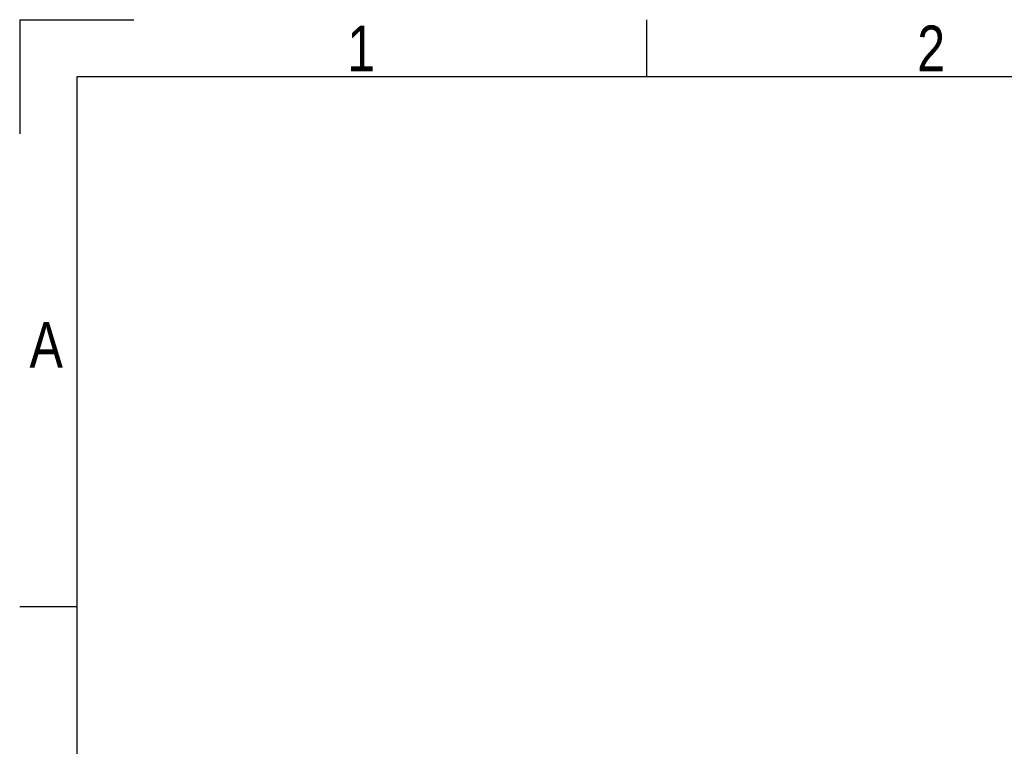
# Model space of a CAD drawing. Header units: millimetres. Extents: x 0 to 420, y 0 to 297.
# Tile 11 of 17: x 0 to 89, y 231 to 297. Entities that reach past the tile are written whole.
import ezdxf

# ---------------------------------------------------------------- set-up
doc = ezdxf.new("R2010")
doc.units = ezdxf.units.MM
doc.layers.add('CARTIGLIO', color=140, linetype='Continuous')
doc.styles.add('SLDTEXTSTYLE2', font='TXT', dxfattribs={"width": 0.821468})

msp = doc.modelspace()

# ---------------------------------------------------------------- linework, layer by layer
at = {"layer": 'CARTIGLIO', "linetype": 'Continuous'}
for p, q in [((0.0059, 296.99679), (0.0059, 286.64835)), ((0.0059, 296.99679), (10.35433, 296.99679)), ((56.92228, 291.82257), (56.92228, 296.99679)), ((414.8274, 291.82257), (5.18012, 291.82257)), ((5.18012, 291.82257), (5.18012, 5.171)), ((5.18012, 243.70236), (0.0059, 243.70236))]:
    msp.add_line(p, q, dxfattribs=at)

# ---------------------------------------------------------------- texts
at = {"layer": 'CARTIGLIO', "char_height": 4.13937, "attachment_point": 2, "style": 'SLDTEXTSTYLE2'}
for s, insert in [('1', (31.00754, 296.46286)), ('2', (82.7497, 296.46286)), ('A', (2.41386, 269.55693))]:
    msp.add_mtext(s, dxfattribs=dict(at, insert=insert))

doc.saveas('drawing.dxf')
